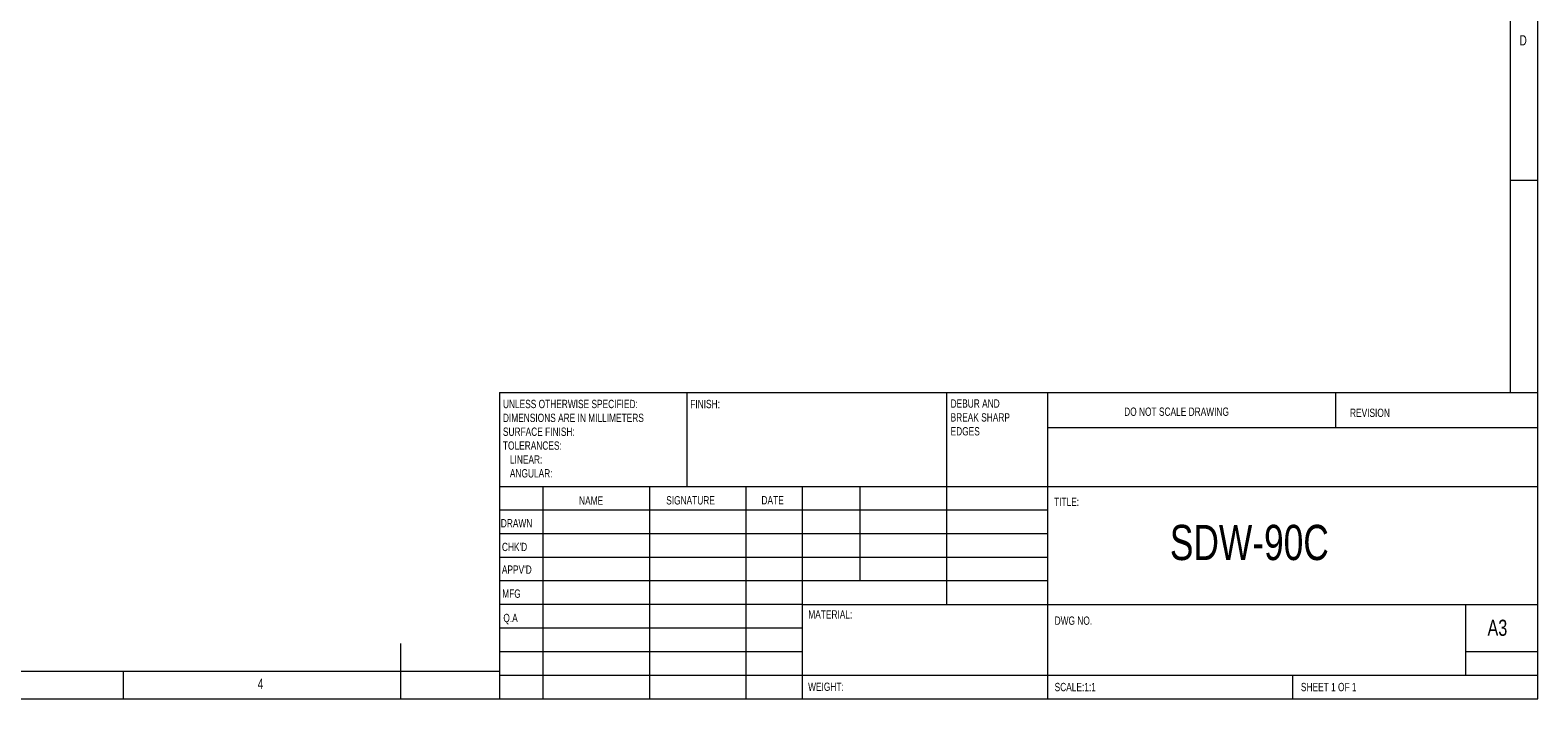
# Model space of a CAD drawing. Header units: millimetres. Extents: x 5 to 415, y 5 to 292.
# Tile 2 of 3: x 143 to 415, y 5 to 126. Entities that reach past the tile are written whole.
import ezdxf

# ---------------------------------------------------------------- set-up
doc = ezdxf.new("R2010")
doc.units = ezdxf.units.MM
doc.header["$LTSCALE"] = 2
doc.styles.add('SLDTEXTSTYLE0', font='TXT', dxfattribs={"width": 0.75})

# ---------------------------------------------------------------- blocks, each defined once
blk = doc.blocks.new('SW_NOTE_0')
at = {"color": 7, "linetype": 'Continuous', "lineweight": 0, "char_height": 1.5, "attachment_point": 1, "style": 'SLDTEXTSTYLE0'}
for s, insert in [('{DEBUR AND }', (0, 1.92)), ('{BREAK SHARP }', (0, -0.58)), ('{EDGES}', (0, -3.08))]:
    blk.add_mtext(s, dxfattribs=dict(at, insert=insert))
blk = doc.blocks.new('SW_NOTE_1')
at = {"color": 7, "linetype": 'Continuous', "lineweight": 0, "char_height": 1.5, "attachment_point": 1, "style": 'SLDTEXTSTYLE0'}
for s, insert in [('{UNLESS OTHERWISE SPECIFIED:}', (0, 1.92)), ('{DIMENSIONS ARE IN MILLIMETERS}', (0, -0.58)), ('{SURFACE FINISH:}', (0, -3.08)), ('{TOLERANCES:}', (0, -5.58)), ('{   LINEAR:}', (0, -8.08)), ('{   ANGULAR:}', (0, -10.58))]:
    blk.add_mtext(s, dxfattribs=dict(at, insert=insert))

msp = doc.modelspace()

# ---------------------------------------------------------------- linework, layer by layer
at = {"color": 7, "linetype": 'Continuous', "lineweight": 0}
for p, q in [((415, 5), (415, 292)), ((410, 287), (410, 60.25)), ((410, 98.5), (415, 98.5)), ((227.8, 60.25), (415, 60.25)), ((227.8, 60.25), (227.8, 5)), ((261.6, 43.25), (261.6, 60.25)), ((308.4, 60.25), (308.4, 22)), ((326.6, 60.25), (326.6, 5)), ((378.6, 53.88), (378.6, 60.25)), ((415, 53.88), (326.6, 53.88)), ((415, 43.25), (227.8, 43.25)), ((235.6, 43.25), (235.6, 5)), ((254.79, 43.25), (254.79, 5)), ((272.2, 43.25), (272.2, 5)), ((282.4, 5), (282.4, 43.25)), ((292.8, 26.25), (292.8, 43.25)), ((326.6, 39), (227.8, 39)), ((326.6, 34.75), (227.8, 34.75)), ((326.6, 30.5), (227.8, 30.5)), ((326.6, 26.25), (227.8, 26.25)), ((282.4, 22), (227.8, 22)), ((282.4, 22), (415, 22)), ((402, 9.25), (402, 22)), ((282.4, 17.75), (227.8, 17.75)), ((210, 5), (210, 15)), ((282.4, 13.5), (227.8, 13.5)), ((415, 13.5), (402, 13.5)), ((10, 10), (227.8, 10)), ((160, 5), (160, 10)), ((227.8, 9.25), (415, 9.25)), ((370.8, 5), (370.8, 9.25)), ((5, 5), (415, 5))]:
    msp.add_line(p, q, dxfattribs=at)

# ---------------------------------------------------------------- block references
for name, p in [('SW_NOTE_1', (228.39, 56.99)), ('SW_NOTE_0', (309.11, 57.07))]:
    msp.add_blockref(name, p, dxfattribs=at)

# ---------------------------------------------------------------- texts
at = {"color": 7, "linetype": 'Continuous', "lineweight": 0, "attachment_point": 1, "style": 'SLDTEXTSTYLE0'}
for s, insert, char_height in [('{D}', (411.67, 124.65), 1.852), ('{FINISH:}', (262.17, 58.9), 1.5), ('{DO NOT SCALE DRAWING}', (340.41, 57.52), 1.5), ('{REVISION}', (381.13, 57.32), 1.5), ('{NAME}', (242.12, 41.48), 1.5), ('{SIGNATURE}', (257.83, 41.54), 1.5), ('{DATE}', (275.01, 41.56), 1.5), ('{TITLE:}', (327.76, 41.26), 1.5), ('{DRAWN}', (228.01, 37.41), 1.5), ('SDW-90C', (348.65, 36.37), 6.35), ("{CHK'D}", (228.21, 33.14), 1.5), ("{APPV'D}", (228.2, 29.05), 1.5), ('{MFG}', (228.26, 24.72), 1.5), ('{Q.A}', (228.47, 20.33), 1.5), ('{MATERIAL:}', (283.45, 20.97), 1.5), ('{DWG NO.}', (327.87, 19.85), 1.5), ('{A3}', (405.92, 19.27), 2.91), ('{4}', (184.17, 8.65), 1.852), ('{WEIGHT: }', (283.42, 7.93), 1.499), ('{SCALE:1:1}', (327.87, 7.88), 1.5), ('{SHEET 1 OF 1}', (372.28, 7.88), 1.5)]:
    msp.add_mtext(s, dxfattribs=dict(at, insert=insert, char_height=char_height))

doc.saveas('drawing.dxf')
